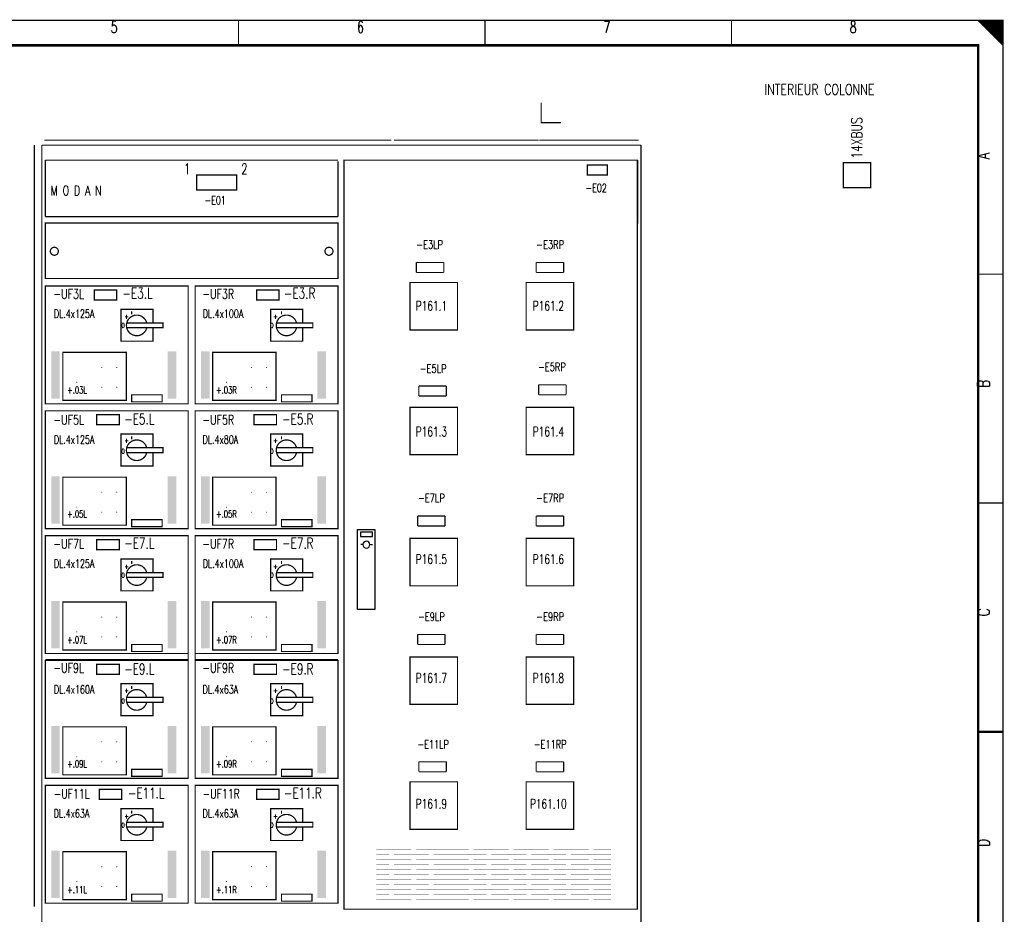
# Model space of a CAD drawing. Header units: centimetres. Extents: x 0 to 491, y -1040 to 69.
# Tile 123 of 181: x 371 to 391, y -589 to -571. Entities that reach past the tile are written whole.
import ezdxf
from ezdxf.enums import TextEntityAlignment as Align

# ---------------------------------------------------------------- set-up
doc = ezdxf.new("R2010")
doc.units = ezdxf.units.CM
doc.header["$MEASUREMENT"] = 0
doc.layers.get('0').update_dxf_attribs({"color": 9, "linetype": 'CONTINUOUS'})
doc.layers.add('1', color=7, linetype='CONTINUOUS')
doc.styles.get("Standard").update_dxf_attribs({"font": 'romans.shx', "bigfont": 'TXT.shx'})

msp = doc.modelspace()

# ---------------------------------------------------------------- linework, layer by layer
at = {"color": 0, "const_width": 0.025, "flags": 128}
for points in [[(350, -585.75), (350, -571.5), (390.5, -571.5), (390.5, -600), (350, -600), (350, -585.75)], [(390, -571.5), (390.5, -572), (390.475, -571.975), (390.475, -571.5), (390.45, -571.5), (390.45, -571.95), (390.425, -571.925), (390.425, -571.5), (390.4, -571.5), (390.4, -571.9), (390.375, -571.875), (390.375, -571.5), (390.35, -571.5), (390.35, -571.85), (390.325, -571.825)], [(390.15, -571.65), (390.15, -571.5), (390.125, -571.5), (390.125, -571.625), (390.1, -571.6), (390.1, -571.5), (390.075, -571.5), (390.075, -571.575), (390.05, -571.55), (390.05, -571.5), (390.025, -571.5), (390.025, -571.525)], [(390.325, -571.825), (390.325, -571.5), (390.3, -571.5), (390.3, -571.8), (390.275, -571.775), (390.275, -571.5), (390.25, -571.5), (390.25, -571.75), (390.225, -571.725), (390.225, -571.5), (390.2, -571.5), (390.2, -571.7), (390.175, -571.675), (390.175, -571.5), (390.15, -571.5)]]:
    msp.add_lwpolyline(points, dxfattribs=at)
at = {"color": 0, "flags": 128}
for points, const_width in [([(350, -571.5), (390.5, -571.5), (390.5, -600), (350, -600)], 0.025), ([(350.5, -572), (390, -572), (390, -599.5), (350.5, -599.5)], 0.05), ([(350.5, -572), (390, -572), (390, -599.5), (350.5, -599.5)], 0.025), ([(387.3, -574.35), (387.85, -574.35), (387.85, -574.85), (387.3, -574.85)], 0.025), ([(378.625, -576.75), (379.575, -576.75), (379.575, -577.7), (378.625, -577.7)], 0.025), ([(380.95, -576.75), (381.9, -576.75), (381.9, -577.7), (380.95, -577.7)], 0.025), ([(372.3, -576.9), (372.75, -576.9), (372.75, -577.1), (372.3, -577.1)], 0.025), ([(375.55, -576.9), (376, -576.9), (376, -577.1), (375.55, -577.1)], 0.025), ([(378.625, -579.25), (379.575, -579.25), (379.575, -580.2), (378.625, -580.2)], 0.025), ([(380.95, -579.25), (381.9, -579.25), (381.9, -580.2), (380.95, -580.2)], 0.025), ([(372.35, -579.4), (372.8, -579.4), (372.8, -579.6), (372.35, -579.6)], 0.025), ([(375.5, -579.4), (375.95, -579.4), (375.95, -579.6), (375.5, -579.6)], 0.025), ([(372.35, -581.9), (372.8, -581.9), (372.8, -582.1), (372.35, -582.1)], 0.025), ([(375.5, -581.9), (375.95, -581.9), (375.95, -582.1), (375.5, -582.1)], 0.025), ([(378.625, -581.875), (379.575, -581.875), (379.575, -582.825), (378.625, -582.825)], 0.025), ([(380.95, -581.875), (381.9, -581.875), (381.9, -582.825), (380.95, -582.825)], 0.025), ([(378.625, -584.25), (379.575, -584.25), (379.575, -585.2), (378.625, -585.2)], 0.025), ([(380.95, -584.25), (381.9, -584.25), (381.9, -585.2), (380.95, -585.2)], 0.025), ([(372.35, -584.4), (372.8, -584.4), (372.8, -584.6), (372.35, -584.6)], 0.025), ([(375.5, -584.4), (375.95, -584.4), (375.95, -584.6), (375.5, -584.6)], 0.025), ([(378.625, -586.75), (379.575, -586.75), (379.575, -587.7), (378.625, -587.7)], 0.025), ([(380.95, -586.75), (381.9, -586.75), (381.9, -587.7), (380.95, -587.7)], 0.025), ([(372.4, -586.9), (372.85, -586.9), (372.85, -587.1), (372.4, -587.1)], 0.025), ([(375.55, -586.9), (376, -586.9), (376, -587.1), (375.55, -587.1)], 0.025)]:
    msp.add_lwpolyline(points, close=True, dxfattribs=dict(at, const_width=const_width))
at = {"color": 0}
for points, const_width in [([(375.188, -571.5), (375.188, -572)], 0.025), ([(380.125, -571.5), (380.125, -572)], 0.025), ([(385.062, -571.5), (385.062, -572)], 0.025), ([(390.5, -576.583), (390, -576.583)], 0.025), ([(390.5, -581.167), (390, -581.167)], 0.025), ([(390, -585.75), (390.5, -585.75)], 0.05), ([(390.5, -585.75), (390, -585.75)], 0.025)]:
    msp.add_lwpolyline(points, dxfattribs=dict(at, const_width=const_width))
at = {"layer": '1', "color": 0}
for p, q in [((377.57, -582.5), (377.57, -581.7)), ((377.57, -581.7), (377.92, -581.7)), ((377.92, -581.7), (377.92, -583.3)), ((377.75, -581.75), (377.63, -581.75)), ((377.63, -581.75), (377.63, -581.84)), ((377.63, -581.84), (377.87, -581.84)), ((377.87, -581.75), (377.75, -581.75)), ((377.87, -581.84), (377.87, -581.75)), ((377.69, -582), (377.64, -582)), ((377.83, -582), (377.87, -582)), ((377.57, -583.3), (377.57, -582.5)), ((377.92, -583.3), (377.57, -583.3))]:
    msp.add_line(p, q, dxfattribs=at)
at = {"layer": '1', "color": 0, "flags": 128}
for points, const_width in [([(381.25, -573.15), (381.25, -573.55), (381.65, -573.55)], 0.025), ([(371.25, -576.5), (371.25, -574), (377.25, -574)], 0.01), ([(373.474, -577.556), (373.474, -577.286), (372.834, -577.286), (372.834, -577.926), (373.474, -577.926), (373.474, -577.654)], 0.025), ([(376.474, -577.556), (376.474, -577.286), (375.834, -577.286), (375.834, -577.926), (376.474, -577.926), (376.474, -577.654)], 0.025), ([(372.95, -577.56), (373.677, -577.56), (373.677, -577.657), (372.955, -577.657)], 0.025), ([(375.95, -577.56), (376.677, -577.56), (376.677, -577.657), (375.955, -577.657)], 0.025), ([(371.32, -579.18), (374.18, -579.18), (374.18, -578.06)], 0.025), ([(377.18, -579.18), (374.32, -579.18), (374.32, -578.06)], 0.025), ([(372.45, -578.45), (372.45, -578.44), (372.45, -578.46), (372.45, -578.45), (372.44, -578.45), (372.46, -578.45)], 0.01), ([(372.75, -578.45), (372.75, -578.44), (372.75, -578.46), (372.75, -578.45), (372.74, -578.45), (372.76, -578.45)], 0.01), ([(375.45, -578.45), (375.45, -578.44), (375.45, -578.46), (375.45, -578.45), (375.44, -578.45), (375.46, -578.45)], 0.01), ([(375.75, -578.45), (375.75, -578.44), (375.75, -578.46), (375.75, -578.45), (375.74, -578.45), (375.76, -578.45)], 0.01), ([(371.95, -578.75), (371.95, -578.74), (371.95, -578.76), (371.95, -578.75), (371.94, -578.75), (371.96, -578.75)], 0.01), ([(374.95, -578.75), (374.95, -578.74), (374.95, -578.76), (374.95, -578.75), (374.94, -578.75), (374.96, -578.75)], 0.01), ([(372.45, -578.85), (372.45, -578.84), (372.45, -578.86), (372.45, -578.85), (372.44, -578.85), (372.46, -578.85)], 0.01), ([(372.75, -578.85), (372.75, -578.84), (372.75, -578.86), (372.75, -578.85), (372.74, -578.85), (372.76, -578.85)], 0.01), ([(375.45, -578.85), (375.45, -578.84), (375.45, -578.86), (375.45, -578.85), (375.44, -578.85), (375.46, -578.85)], 0.01), ([(375.75, -578.85), (375.75, -578.84), (375.75, -578.86), (375.75, -578.85), (375.74, -578.85), (375.76, -578.85)], 0.01), ([(373.474, -580.056), (373.474, -579.786), (372.834, -579.786), (372.834, -580.426), (373.474, -580.426), (373.474, -580.154)], 0.025), ([(376.474, -580.056), (376.474, -579.786), (375.834, -579.786), (375.834, -580.426), (376.474, -580.426), (376.474, -580.154)], 0.025), ([(372.95, -580.06), (373.677, -580.06), (373.677, -580.157), (372.955, -580.157)], 0.025), ([(375.95, -580.06), (376.677, -580.06), (376.677, -580.157), (375.955, -580.157)], 0.025), ([(371.32, -581.68), (374.18, -581.68), (374.18, -580.56)], 0.025), ([(377.18, -581.68), (374.32, -581.68), (374.32, -580.56)], 0.025), ([(372.45, -580.95), (372.45, -580.94), (372.45, -580.96), (372.45, -580.95), (372.44, -580.95), (372.46, -580.95)], 0.01), ([(372.75, -580.95), (372.75, -580.94), (372.75, -580.96), (372.75, -580.95), (372.74, -580.95), (372.76, -580.95)], 0.01), ([(375.45, -580.95), (375.45, -580.94), (375.45, -580.96), (375.45, -580.95), (375.44, -580.95), (375.46, -580.95)], 0.01), ([(375.75, -580.95), (375.75, -580.94), (375.75, -580.96), (375.75, -580.95), (375.74, -580.95), (375.76, -580.95)], 0.01), ([(371.95, -581.25), (371.95, -581.24), (371.95, -581.26), (371.95, -581.25), (371.94, -581.25), (371.96, -581.25)], 0.01), ([(374.95, -581.25), (374.95, -581.24), (374.95, -581.26), (374.95, -581.25), (374.94, -581.25), (374.96, -581.25)], 0.01), ([(372.45, -581.35), (372.45, -581.34), (372.45, -581.36), (372.45, -581.35), (372.44, -581.35), (372.46, -581.35)], 0.01), ([(372.75, -581.35), (372.75, -581.34), (372.75, -581.36), (372.75, -581.35), (372.74, -581.35), (372.76, -581.35)], 0.01), ([(375.45, -581.35), (375.45, -581.34), (375.45, -581.36), (375.45, -581.35), (375.44, -581.35), (375.46, -581.35)], 0.01), ([(375.75, -581.35), (375.75, -581.34), (375.75, -581.36), (375.75, -581.35), (375.74, -581.35), (375.76, -581.35)], 0.01), ([(373.474, -582.556), (373.474, -582.286), (372.834, -582.286), (372.834, -582.926), (373.474, -582.926), (373.474, -582.654)], 0.025), ([(376.474, -582.556), (376.474, -582.286), (375.834, -582.286), (375.834, -582.926), (376.474, -582.926), (376.474, -582.654)], 0.025), ([(372.95, -582.56), (373.677, -582.56), (373.677, -582.657), (372.955, -582.657)], 0.025), ([(375.95, -582.56), (376.677, -582.56), (376.677, -582.657), (375.955, -582.657)], 0.025), ([(371.32, -584.305), (374.18, -584.305), (374.18, -583.185)], 0.025), ([(377.18, -584.305), (374.32, -584.305), (374.32, -583.185)], 0.025), ([(372.45, -583.45), (372.45, -583.44), (372.45, -583.46), (372.45, -583.45), (372.44, -583.45), (372.46, -583.45)], 0.01), ([(372.75, -583.45), (372.75, -583.44), (372.75, -583.46), (372.75, -583.45), (372.74, -583.45), (372.76, -583.45)], 0.01), ([(375.45, -583.45), (375.45, -583.44), (375.45, -583.46), (375.45, -583.45), (375.44, -583.45), (375.46, -583.45)], 0.01), ([(375.75, -583.45), (375.75, -583.44), (375.75, -583.46), (375.75, -583.45), (375.74, -583.45), (375.76, -583.45)], 0.01), ([(371.95, -583.75), (371.95, -583.74), (371.95, -583.76), (371.95, -583.75), (371.94, -583.75), (371.96, -583.75)], 0.01), ([(372.45, -583.85), (372.45, -583.84), (372.45, -583.86), (372.45, -583.85), (372.44, -583.85), (372.46, -583.85)], 0.01), ([(372.75, -583.85), (372.75, -583.84), (372.75, -583.86), (372.75, -583.85), (372.74, -583.85), (372.76, -583.85)], 0.01), ([(374.95, -583.75), (374.95, -583.74), (374.95, -583.76), (374.95, -583.75), (374.94, -583.75), (374.96, -583.75)], 0.01), ([(375.45, -583.85), (375.45, -583.84), (375.45, -583.86), (375.45, -583.85), (375.44, -583.85), (375.46, -583.85)], 0.01), ([(375.75, -583.85), (375.75, -583.84), (375.75, -583.86), (375.75, -583.85), (375.74, -583.85), (375.76, -583.85)], 0.01), ([(373.474, -585.056), (373.474, -584.786), (372.834, -584.786), (372.834, -585.426), (373.474, -585.426), (373.474, -585.154)], 0.025), ([(376.474, -585.056), (376.474, -584.786), (375.834, -584.786), (375.834, -585.426), (376.474, -585.426), (376.474, -585.154)], 0.025), ([(372.95, -585.06), (373.677, -585.06), (373.677, -585.157), (372.955, -585.157)], 0.025), ([(375.95, -585.06), (376.677, -585.06), (376.677, -585.157), (375.955, -585.157)], 0.025), ([(371.32, -586.68), (374.18, -586.68), (374.18, -585.56)], 0.025), ([(377.18, -586.68), (374.32, -586.68), (374.32, -585.56)], 0.025), ([(372.45, -585.95), (372.45, -585.94), (372.45, -585.96), (372.45, -585.95), (372.44, -585.95), (372.46, -585.95)], 0.01), ([(372.75, -585.95), (372.75, -585.94), (372.75, -585.96), (372.75, -585.95), (372.74, -585.95), (372.76, -585.95)], 0.01), ([(375.45, -585.95), (375.45, -585.94), (375.45, -585.96), (375.45, -585.95), (375.44, -585.95), (375.46, -585.95)], 0.01), ([(375.75, -585.95), (375.75, -585.94), (375.75, -585.96), (375.75, -585.95), (375.74, -585.95), (375.76, -585.95)], 0.01), ([(371.95, -586.25), (371.95, -586.24), (371.95, -586.26), (371.95, -586.25), (371.94, -586.25), (371.96, -586.25)], 0.01), ([(374.95, -586.25), (374.95, -586.24), (374.95, -586.26), (374.95, -586.25), (374.94, -586.25), (374.96, -586.25)], 0.01), ([(372.45, -586.35), (372.45, -586.34), (372.45, -586.36), (372.45, -586.35), (372.44, -586.35), (372.46, -586.35)], 0.01), ([(372.75, -586.35), (372.75, -586.34), (372.75, -586.36), (372.75, -586.35), (372.74, -586.35), (372.76, -586.35)], 0.01), ([(375.45, -586.35), (375.45, -586.34), (375.45, -586.36), (375.45, -586.35), (375.44, -586.35), (375.46, -586.35)], 0.01), ([(375.75, -586.35), (375.75, -586.34), (375.75, -586.36), (375.75, -586.35), (375.74, -586.35), (375.76, -586.35)], 0.01), ([(373.474, -587.556), (373.474, -587.286), (372.834, -587.286), (372.834, -587.926), (373.474, -587.926), (373.474, -587.654)], 0.025), ([(376.474, -587.556), (376.474, -587.286), (375.834, -587.286), (375.834, -587.926), (376.474, -587.926), (376.474, -587.654)], 0.025), ([(372.95, -587.56), (373.677, -587.56), (373.677, -587.657), (372.955, -587.657)], 0.025), ([(375.95, -587.56), (376.677, -587.56), (376.677, -587.657), (375.955, -587.657)], 0.025), ([(371.32, -589.18), (374.18, -589.18), (374.18, -588.06)], 0.025), ([(377.18, -589.18), (374.32, -589.18), (374.32, -588.06)], 0.025), ([(377.25, -591), (371.25, -591), (371.25, -588.5)], 0.01), ([(372.45, -588.45), (372.45, -588.44), (372.45, -588.46), (372.45, -588.45), (372.44, -588.45), (372.46, -588.45)], 0.01), ([(372.75, -588.45), (372.75, -588.44), (372.75, -588.46), (372.75, -588.45), (372.74, -588.45), (372.76, -588.45)], 0.01), ([(375.45, -588.45), (375.45, -588.44), (375.45, -588.46), (375.45, -588.45), (375.44, -588.45), (375.46, -588.45)], 0.01), ([(375.75, -588.45), (375.75, -588.44), (375.75, -588.46), (375.75, -588.45), (375.74, -588.45), (375.76, -588.45)], 0.01), ([(371.95, -588.75), (371.95, -588.74), (371.95, -588.76), (371.95, -588.75), (371.94, -588.75), (371.96, -588.75)], 0.01), ([(374.95, -588.75), (374.95, -588.74), (374.95, -588.76), (374.95, -588.75), (374.94, -588.75), (374.96, -588.75)], 0.01), ([(372.45, -588.85), (372.45, -588.84), (372.45, -588.86), (372.45, -588.85), (372.44, -588.85), (372.46, -588.85)], 0.01), ([(372.75, -588.85), (372.75, -588.84), (372.75, -588.86), (372.75, -588.85), (372.74, -588.85), (372.76, -588.85)], 0.01), ([(375.45, -588.85), (375.45, -588.84), (375.45, -588.86), (375.45, -588.85), (375.44, -588.85), (375.46, -588.85)], 0.01), ([(375.75, -588.85), (375.75, -588.84), (375.75, -588.86), (375.75, -588.85), (375.74, -588.85), (375.76, -588.85)], 0.01)]:
    msp.add_lwpolyline(points, dxfattribs=dict(at, const_width=const_width))
at = {"layer": '1', "color": 0}
for points, const_width in [([(371.1, -574), (371.1, -589.25)], 0.025), ([(371.25, -591), (371.25, -574)], 0.025), ([(371.25, -574), (375.25, -574)], 0.025), ([(371.3, -573.9), (375.2, -573.9)], 0.025), ([(375.2, -573.9), (378.25, -573.9)], 0.025), ([(375.25, -574), (377.25, -574)], 0.025), ([(377.25, -574), (379.25, -574)], 0.025), ([(377.25, -574), (379.75, -574)], 0.01), ([(378.3, -573.9), (381.2, -573.9)], 0.025), ([(379.25, -574), (381.25, -574)], 0.025), ([(381.21, -573.9), (383.2, -573.9)], 0.025), ([(381.25, -574), (383.25, -574)], 0.025), ([(383.25, -574), (383.25, -591)], 0.025), ([(371.32, -574.3), (371.32, -575.43)], 0.025), ([(371.32, -574.3), (375.18, -574.3)], 0.025), ([(375.18, -574.3), (377.18, -574.3)], 0.025), ([(377.18, -574.325), (377.18, -575.43)], 0.025), ([(383.18, -574.3), (383.18, -575.57)], 0.025), ([(371.32, -575.43), (375.18, -575.43)], 0.025), ([(375.18, -575.43), (377.18, -575.43)], 0.025), ([(378.75, -576.35), (378.75, -576.55)], 0.025), ([(378.75, -576.35), (379.3, -576.35)], 0.025), ([(379.3, -576.35), (379.3, -576.55)], 0.025), ([(381.15, -576.35), (381.15, -576.55)], 0.025), ([(381.15, -576.35), (381.7, -576.35)], 0.025), ([(381.7, -576.35), (381.7, -576.55)], 0.025), ([(379.3, -576.55), (378.75, -576.55)], 0.025), ([(381.7, -576.55), (381.15, -576.55)], 0.025), ([(373.05, -577.33), (373.05, -577.39)], 0.025), ([(376.05, -577.33), (376.05, -577.39)], 0.025), ([(378.8, -578.825), (378.8, -579.025)], 0.025), ([(378.8, -578.825), (379.35, -578.825)], 0.025), ([(379.35, -578.825), (379.35, -579.025)], 0.025), ([(381.2, -578.8), (381.2, -579)], 0.025), ([(381.2, -578.8), (381.75, -578.8)], 0.025), ([(381.75, -578.8), (381.75, -579)], 0.025), ([(379.35, -579.025), (378.8, -579.025)], 0.025), ([(381.75, -579), (381.2, -579)], 0.025), ([(373.05, -579.83), (373.05, -579.89)], 0.025), ([(376.05, -579.83), (376.05, -579.89)], 0.025), ([(378.775, -581.425), (378.775, -581.625)], 0.025), ([(378.775, -581.425), (379.325, -581.425)], 0.025), ([(379.325, -581.425), (379.325, -581.625)], 0.025), ([(381.15, -581.425), (381.15, -581.625)], 0.025), ([(381.15, -581.425), (381.7, -581.425)], 0.025), ([(381.7, -581.425), (381.7, -581.625)], 0.025), ([(379.325, -581.625), (378.775, -581.625)], 0.025), ([(381.7, -581.625), (381.15, -581.625)], 0.025), ([(373.05, -582.33), (373.05, -582.39)], 0.025), ([(376.05, -582.33), (376.05, -582.39)], 0.025), ([(378.775, -583.8), (378.775, -584)], 0.025), ([(378.775, -583.8), (379.325, -583.8)], 0.025), ([(379.325, -583.8), (379.325, -584)], 0.025), ([(381.15, -583.8), (381.15, -584)], 0.025), ([(381.15, -583.8), (381.7, -583.8)], 0.025), ([(381.7, -583.8), (381.7, -584)], 0.025), ([(379.325, -584), (378.775, -584)], 0.025), ([(381.7, -584), (381.15, -584)], 0.025), ([(373.05, -584.83), (373.05, -584.89)], 0.025), ([(376.05, -584.83), (376.05, -584.89)], 0.025), ([(378.8, -586.35), (378.8, -586.55)], 0.025), ([(378.8, -586.35), (379.35, -586.35)], 0.025), ([(379.35, -586.35), (379.35, -586.55)], 0.025), ([(381.15, -586.35), (381.15, -586.55)], 0.025), ([(381.15, -586.35), (381.7, -586.35)], 0.025), ([(381.7, -586.35), (381.7, -586.55)], 0.025), ([(379.35, -586.55), (378.8, -586.55)], 0.025), ([(381.7, -586.55), (381.15, -586.55)], 0.025), ([(373.05, -587.33), (373.05, -587.39)], 0.025), ([(376.05, -587.33), (376.05, -587.39)], 0.025), ([(377.95, -588.1), (378.65, -588.1)], 0.01), ([(377.95, -588.2), (378.2, -588.2)], 0.01), ([(378.3, -588.2), (379, -588.2)], 0.01), ([(378.75, -588.1), (379.45, -588.1)], 0.01), ([(379.1, -588.1), (379.8, -588.1)], 0.01), ([(379.1, -588.2), (379.35, -588.2)], 0.01), ([(379.1, -588.2), (379.8, -588.2)], 0.01), ([(379.45, -588.2), (380.15, -588.2)], 0.01), ([(379.9, -588.1), (380.6, -588.1)], 0.01), ([(380.25, -588.2), (380.95, -588.2)], 0.01), ([(380.7, -588.1), (381.4, -588.1)], 0.01), ([(381.05, -588.2), (381.75, -588.2)], 0.01), ([(381.5, -588.1), (382.2, -588.1)], 0.01), ([(381.85, -588.2), (382.55, -588.2)], 0.01), ([(382.3, -588.1), (382.65, -588.1)], 0.01), ([(382.3, -588.2), (382.65, -588.2)], 0.01), ([(377.95, -588.3), (378.65, -588.3)], 0.01), ([(377.95, -588.4), (378.2, -588.4)], 0.01), ([(378.3, -588.4), (379, -588.4)], 0.01), ([(378.75, -588.3), (379.45, -588.3)], 0.01), ([(379.1, -588.3), (379.8, -588.3)], 0.01), ([(379.1, -588.4), (379.35, -588.4)], 0.01), ([(379.1, -588.4), (379.8, -588.4)], 0.01), ([(379.45, -588.4), (380.15, -588.4)], 0.01), ([(379.9, -588.3), (380.6, -588.3)], 0.01), ([(380.25, -588.4), (380.95, -588.4)], 0.01), ([(380.7, -588.3), (381.4, -588.3)], 0.01), ([(381.05, -588.4), (381.75, -588.4)], 0.01), ([(381.5, -588.3), (382.2, -588.3)], 0.01), ([(381.85, -588.4), (382.55, -588.4)], 0.01), ([(382.3, -588.3), (382.65, -588.3)], 0.01), ([(382.3, -588.4), (382.65, -588.4)], 0.01), ([(377.95, -588.5), (378.65, -588.5)], 0.01), ([(377.95, -588.6), (378.2, -588.6)], 0.01), ([(378.3, -588.6), (379, -588.6)], 0.01), ([(378.75, -588.5), (379.45, -588.5)], 0.01), ([(379.1, -588.5), (379.8, -588.5)], 0.01), ([(379.1, -588.6), (379.35, -588.6)], 0.01), ([(379.1, -588.6), (379.8, -588.6)], 0.01), ([(379.45, -588.6), (380.15, -588.6)], 0.01), ([(379.9, -588.5), (380.6, -588.5)], 0.01), ([(380.25, -588.6), (380.95, -588.6)], 0.01), ([(380.7, -588.5), (381.4, -588.5)], 0.01), ([(381.05, -588.6), (381.75, -588.6)], 0.01), ([(381.5, -588.5), (382.2, -588.5)], 0.01), ([(381.85, -588.6), (382.55, -588.6)], 0.01), ([(382.3, -588.5), (382.65, -588.5)], 0.01), ([(382.3, -588.6), (382.65, -588.6)], 0.01), ([(377.95, -588.7), (378.65, -588.7)], 0.01), ([(377.95, -588.8), (378.2, -588.8)], 0.01), ([(378.3, -588.8), (379, -588.8)], 0.01), ([(378.75, -588.7), (379.45, -588.7)], 0.01), ([(379.1, -588.7), (379.8, -588.7)], 0.01), ([(379.1, -588.8), (379.35, -588.8)], 0.01), ([(379.1, -588.8), (379.8, -588.8)], 0.01), ([(379.45, -588.8), (380.15, -588.8)], 0.01), ([(379.9, -588.7), (380.6, -588.7)], 0.01), ([(380.25, -588.8), (380.95, -588.8)], 0.01), ([(380.7, -588.7), (381.4, -588.7)], 0.01), ([(381.05, -588.8), (381.75, -588.8)], 0.01), ([(381.5, -588.7), (382.2, -588.7)], 0.01), ([(381.85, -588.8), (382.55, -588.8)], 0.01), ([(382.3, -588.7), (382.65, -588.7)], 0.01), ([(382.3, -588.8), (382.65, -588.8)], 0.01), ([(377.95, -588.9), (378.65, -588.9)], 0.01), ([(377.95, -589), (378.2, -589)], 0.01), ([(378.3, -589), (379, -589)], 0.01), ([(378.75, -588.9), (379.45, -588.9)], 0.01), ([(379.1, -588.9), (379.8, -588.9)], 0.01), ([(379.1, -589), (379.35, -589)], 0.01), ([(379.1, -589), (379.8, -589)], 0.01), ([(379.45, -589), (380.15, -589)], 0.01), ([(379.9, -588.9), (380.6, -588.9)], 0.01), ([(380.25, -589), (380.95, -589)], 0.01), ([(380.7, -588.9), (381.4, -588.9)], 0.01), ([(381.05, -589), (381.75, -589)], 0.01), ([(381.5, -588.9), (382.2, -588.9)], 0.01), ([(381.85, -589), (382.55, -589)], 0.01), ([(382.3, -588.9), (382.65, -588.9)], 0.01), ([(382.3, -589), (382.65, -589)], 0.01), ([(377.95, -589.1), (378.65, -589.1)], 0.01), ([(378.75, -589.1), (379.45, -589.1)], 0.01), ([(379.1, -589.1), (379.8, -589.1)], 0.01), ([(379.9, -589.1), (380.6, -589.1)], 0.01), ([(380.7, -589.1), (381.4, -589.1)], 0.01), ([(381.5, -589.1), (382.2, -589.1)], 0.01), ([(382.3, -589.1), (382.65, -589.1)], 0.01)]:
    msp.add_lwpolyline(points, dxfattribs=dict(at, const_width=const_width))
at = {"layer": '1', "color": 0, "const_width": 0.025, "flags": 128}
for points in [[(377.3, -574.3), (383.175, -574.3), (383.175, -589.3), (377.3, -589.3)], [(382.175, -574.4), (382.575, -574.4), (382.575, -574.6), (382.175, -574.6)], [(374.35, -574.6), (375.15, -574.6), (375.15, -574.9), (374.35, -574.9)], [(371.32, -576.67), (377.18, -576.67), (377.18, -575.56), (371.32, -575.56)], [(371.32, -579.18), (374.18, -579.18), (374.18, -576.82), (371.32, -576.82)], [(374.32, -579.18), (377.18, -579.18), (377.18, -576.82), (374.32, -576.82)], [(371.67, -578.15), (372.94, -578.15), (372.94, -579.11), (371.67, -579.11)], [(374.67, -578.15), (375.94, -578.15), (375.94, -579.11), (374.67, -579.11)], [(373.05, -579.14), (373.66, -579.14), (373.66, -579), (373.05, -579)], [(376.05, -579.14), (376.66, -579.14), (376.66, -579), (376.05, -579)], [(371.32, -581.68), (374.18, -581.68), (374.18, -579.32), (371.32, -579.32)], [(374.32, -581.68), (377.18, -581.68), (377.18, -579.32), (374.32, -579.32)], [(371.67, -580.65), (372.94, -580.65), (372.94, -581.61), (371.67, -581.61)], [(374.67, -580.65), (375.94, -580.65), (375.94, -581.61), (374.67, -581.61)], [(373.05, -581.64), (373.66, -581.64), (373.66, -581.5), (373.05, -581.5)], [(376.05, -581.64), (376.66, -581.64), (376.66, -581.5), (376.05, -581.5)], [(371.32, -584.18), (374.18, -584.18), (374.18, -581.82), (371.32, -581.82)], [(374.32, -584.18), (377.18, -584.18), (377.18, -581.82), (374.32, -581.82)], [(371.67, -583.15), (372.94, -583.15), (372.94, -584.11), (371.67, -584.11)], [(374.67, -583.15), (375.94, -583.15), (375.94, -584.11), (374.67, -584.11)], [(373.05, -584.14), (373.66, -584.14), (373.66, -584), (373.05, -584)], [(376.05, -584.14), (376.66, -584.14), (376.66, -584), (376.05, -584)], [(371.32, -586.68), (374.18, -586.68), (374.18, -584.32), (371.32, -584.32)], [(374.32, -586.68), (377.18, -586.68), (377.18, -584.32), (374.32, -584.32)], [(371.67, -585.65), (372.94, -585.65), (372.94, -586.61), (371.67, -586.61)], [(374.67, -585.65), (375.94, -585.65), (375.94, -586.61), (374.67, -586.61)], [(373.05, -586.64), (373.66, -586.64), (373.66, -586.5), (373.05, -586.5)], [(376.05, -586.64), (376.66, -586.64), (376.66, -586.5), (376.05, -586.5)], [(371.32, -589.18), (374.18, -589.18), (374.18, -586.82), (371.32, -586.82)], [(374.32, -589.18), (377.18, -589.18), (377.18, -586.82), (374.32, -586.82)], [(371.67, -588.15), (372.94, -588.15), (372.94, -589.11), (371.67, -589.11)], [(374.67, -588.15), (375.94, -588.15), (375.94, -589.11), (374.67, -589.11)], [(373.05, -589.14), (373.66, -589.14), (373.66, -589), (373.05, -589)], [(376.05, -589.14), (376.66, -589.14), (376.66, -589), (376.05, -589)]]:
    msp.add_lwpolyline(points, close=True, dxfattribs=at)
for points in [[(371.58, -576.125, 1), (371.42, -576.125, 1)], [(377.08, -576.125, 1), (376.92, -576.125, 1)]]:
    msp.add_lwpolyline(points, format="xyb", close=True, dxfattribs=at)
for points in [[(373.35, -577.56, 1), (372.95, -577.66, 0.780776), (373.35, -577.66)], [(376.35, -577.56, 1), (375.95, -577.66, 0.780776), (376.35, -577.66)], [(373.35, -580.06, 1), (372.95, -580.16, 0.780776), (373.35, -580.16)], [(376.35, -580.06, 1), (375.95, -580.16, 0.780776), (376.35, -580.16)], [(373.35, -582.56, 1), (372.95, -582.66, 0.780776), (373.35, -582.66)], [(376.35, -582.56, 1), (375.95, -582.66, 0.780776), (376.35, -582.66)], [(373.35, -585.06, 1), (372.95, -585.16, 0.780776), (373.35, -585.16)], [(376.35, -585.06, 1), (375.95, -585.16, 0.780776), (376.35, -585.16)], [(373.35, -587.56, 1), (372.95, -587.66, 0.780776), (373.35, -587.66)], [(376.35, -587.56, 1), (375.95, -587.66, 0.780776), (376.35, -587.66)]]:
    msp.add_lwpolyline(points, format="xyb", dxfattribs=at)
at = {"layer": '1', "color": 0}
for start, end in [(0, 180), (180, 0)]:
    msp.add_arc((377.75, -582), 0.07, start, end, dxfattribs=at)
for points in [[(371.44, -578.13), (371.61, -578.13), (371.44, -579.08), (371.61, -579.08)], [(373.77, -578.13), (373.94, -578.13), (373.77, -579.08), (373.94, -579.08)], [(374.44, -578.13), (374.61, -578.13), (374.44, -579.08), (374.61, -579.08)], [(376.77, -578.13), (376.94, -578.13), (376.77, -579.08), (376.94, -579.08)], [(371.44, -580.63), (371.61, -580.63), (371.44, -581.58), (371.61, -581.58)], [(373.77, -580.63), (373.94, -580.63), (373.77, -581.58), (373.94, -581.58)], [(374.44, -580.63), (374.61, -580.63), (374.44, -581.58), (374.61, -581.58)], [(376.77, -580.63), (376.94, -580.63), (376.77, -581.58), (376.94, -581.58)], [(371.44, -583.13), (371.61, -583.13), (371.44, -584.08), (371.61, -584.08)], [(373.77, -583.13), (373.94, -583.13), (373.77, -584.08), (373.94, -584.08)], [(374.44, -583.13), (374.61, -583.13), (374.44, -584.08), (374.61, -584.08)], [(376.77, -583.13), (376.94, -583.13), (376.77, -584.08), (376.94, -584.08)], [(371.44, -585.63), (371.61, -585.63), (371.44, -586.58), (371.61, -586.58)], [(373.77, -585.63), (373.94, -585.63), (373.77, -586.58), (373.94, -586.58)], [(374.44, -585.63), (374.61, -585.63), (374.44, -586.58), (374.61, -586.58)], [(376.77, -585.63), (376.94, -585.63), (376.77, -586.58), (376.94, -586.58)], [(371.44, -588.13), (371.61, -588.13), (371.44, -589.08), (371.61, -589.08)], [(373.77, -588.13), (373.94, -588.13), (373.77, -589.08), (373.94, -589.08)], [(374.44, -588.13), (374.61, -588.13), (374.44, -589.08), (374.61, -589.08)], [(376.77, -588.13), (376.94, -588.13), (376.77, -589.08), (376.94, -589.08)]]:
    msp.add_solid(points, dxfattribs=at)

# ---------------------------------------------------------------- texts
at = {"color": 0}
for s, height, width, p in [('5', 0.238, 0.672, (372.699, -571.514)), ('6', 0.238, 0.672, (377.632, -571.514)), ('7', 0.238, 0.672, (382.566, -571.514)), ('8', 0.238, 0.672, (387.499, -571.514)), ('P161.1', 0.1905, 0.690667, (379.052, -577.122)), ('P161.2', 0.1905, 0.690667, (381.394, -577.122)), ('P161.3', 0.1905, 0.690667, (379.052, -579.642)), ('P161.4', 0.1905, 0.690667, (381.394, -579.642)), ('P161.5', 0.1905, 0.690667, (379.052, -582.197)), ('P161.6', 0.1905, 0.690667, (381.394, -582.197)), ('P161.7', 0.1905, 0.690667, (379.052, -584.575)), ('P161.8', 0.1905, 0.690667, (381.394, -584.575)), ('P161.9', 0.1905, 0.690667, (379.052, -587.095)), ('P161.10', 0.1905, 0.688, (381.394, -587.095))]:
    msp.add_text(s, height=height, dxfattribs=dict(at, width=width)).set_placement(p, align=Align.TOP_CENTER)
for s, height, width, p in [('INTERIEUR COLONNE', 0.21431, 0.756235, (385.722, -572.778)), ('-E3.L', 0.2143, 0.7168, (372.863, -576.859)), ('-E3.R', 0.2143, 0.7168, (376.096, -576.859)), ('-E5.L', 0.2143, 0.7168, (372.899, -579.379)), ('-E5.R', 0.2143, 0.7168, (376.06, -579.379)), ('-E7.L', 0.2143, 0.7168, (372.899, -581.864)), ('-E7.R', 0.2143, 0.7168, (376.06, -581.864)), ('-E9.L', 0.2143, 0.7168, (372.899, -584.384)), ('-E9.R', 0.2143, 0.7168, (376.06, -584.384)), ('-E11.L', 0.2143, 0.709333, (372.975, -586.868)), ('-E11.R', 0.2143, 0.709333, (376.1, -586.868))]:
    msp.add_text(s, height=height, dxfattribs=dict(at, width=width)).set_placement(p, align=Align.TOP_LEFT)
for s, height, width, p in [('14XBUS', 0.2143, 0.730667, (387.464, -574.268)), ('A', 0.238, 0.76, (389.991, -574.283)), ('B', 0.238, 0.76, (389.991, -578.861)), ('C', 0.238, 0.76, (389.992, -583.439)), ('D', 0.238, 0.76, (389.992, -588.053))]:
    msp.add_text(s, height=height, rotation=90, dxfattribs=dict(at, width=width)).set_placement(p, align=Align.TOP_LEFT)
at = {"layer": '1', "color": 0, "width": 0.672}
msp.add_text('1', height=0.214, dxfattribs=at).set_placement((374.222, -574.645), align=Align.BOTTOM_RIGHT)
at = {"layer": '1', "color": 0}
for s, height, width, p in [('2', 0.214, 0.672, (375.246, -574.645)), ('-UF3L', 0.1905, 0.7296, (371.48, -577.133)), ('-UF3R', 0.1905, 0.7296, (374.463, -577.133)), ('+.03L', 0.1429, 0.6992, (371.757, -579.016)), ('+.03R', 0.1429, 0.6992, (374.739, -579.016)), ('-UF5L', 0.1905, 0.7296, (371.48, -579.653)), ('-UF5R', 0.1905, 0.7296, (374.463, -579.653)), ('+.05L', 0.1429, 0.6992, (371.757, -581.5)), ('+.05R', 0.1429, 0.6992, (374.739, -581.5)), ('-UF7L', 0.1905, 0.7296, (371.48, -582.138)), ('-UF7R', 0.1905, 0.7296, (374.463, -582.138)), ('+.07L', 0.1429, 0.6992, (371.757, -584.02)), ('+.07R', 0.1429, 0.6992, (374.739, -584.02)), ('-UF9L', 0.1905, 0.7296, (371.48, -584.622)), ('-UF9R', 0.1905, 0.7296, (374.463, -584.622)), ('+.09L', 0.1429, 0.6992, (371.757, -586.505)), ('+.09R', 0.1429, 0.6992, (374.739, -586.505)), ('-UF11L', 0.1905, 0.72, (371.485, -587.142)), ('-UF11R', 0.1905, 0.72, (374.468, -587.142)), ('+.11L', 0.1429, 0.6992, (371.757, -589.024)), ('+.11R', 0.1429, 0.6992, (374.739, -589.024))]:
    msp.add_text(s, height=height, dxfattribs=dict(at, width=width)).set_placement(p, align=Align.BOTTOM_LEFT)
for s, height, width, p in [('-E02', 0.1667, 0.7, (382.353, -574.772)), ('-E01', 0.1667, 0.7, (374.722, -575.021)), ('-E3LP', 0.1667, 0.7296, (379.017, -575.908)), ('-E3RP', 0.1667, 0.7296, (381.43, -575.908)), ('0', 0.0953, 0.672, (372.876, -577.562)), ('+', 0.0953, 0.696, (372.947, -577.385)), ('0', 0.0953, 0.672, (375.858, -577.562)), ('+', 0.0953, 0.696, (375.929, -577.385)), ('-E5LP', 0.1667, 0.7296, (379.087, -578.393)), ('-E5RP', 0.1667, 0.7296, (381.465, -578.357)), ('+', 0.0953, 0.696, (372.947, -579.869)), ('+', 0.0953, 0.696, (375.929, -579.869)), ('0', 0.0953, 0.672, (372.876, -580.082)), ('0', 0.0953, 0.672, (375.858, -580.082)), ('-E7LP', 0.1667, 0.7296, (379.052, -580.983)), ('-E7RP', 0.1667, 0.7296, (381.43, -580.983)), ('+', 0.0953, 0.696, (372.947, -582.389)), ('+', 0.0953, 0.696, (375.929, -582.389)), ('0', 0.0953, 0.672, (372.876, -582.566)), ('0', 0.0953, 0.672, (375.858, -582.566)), ('-E9LP', 0.1667, 0.7296, (379.052, -583.361)), ('-E9RP', 0.1667, 0.7296, (381.43, -583.361)), ('+', 0.0953, 0.696, (372.947, -584.873)), ('+', 0.0953, 0.696, (375.929, -584.873)), ('0', 0.0953, 0.672, (372.876, -585.086)), ('0', 0.0953, 0.672, (375.858, -585.086)), ('-E11LP', 0.1667, 0.72, (379.087, -585.917)), ('-E11RP', 0.1667, 0.72, (381.43, -585.917)), ('+', 0.0953, 0.696, (372.947, -587.393)), ('+', 0.0953, 0.696, (375.929, -587.393)), ('0', 0.0953, 0.672, (372.876, -587.571)), ('0', 0.0953, 0.672, (375.858, -587.571))]:
    msp.add_text(s, height=height, dxfattribs=dict(at, width=width)).set_placement(p, align=Align.TOP_CENTER)
for s, height, width, p in [('M O D A N', 0.1905, 0.731556, (371.427, -574.815)), ('DL.4x125A', 0.1667, 0.696, (371.492, -577.292)), ('DL.4x100A', 0.1667, 0.696, (374.473, -577.292)), ('DL.4x125A', 0.1667, 0.696, (371.492, -579.812)), ('DL.4x80A', 0.1667, 0.699, (374.469, -579.812)), ('DL.4x125A', 0.1667, 0.696, (371.492, -582.297)), ('DL.4x100A', 0.1667, 0.696, (374.473, -582.297)), ('DL.4x160A', 0.1667, 0.696, (371.492, -584.817)), ('DL.4x63A', 0.1667, 0.699, (374.469, -584.817)), ('DL.4x63A', 0.1667, 0.699, (371.488, -587.301)), ('DL.4x63A', 0.1667, 0.699, (374.469, -587.301))]:
    msp.add_text(s, height=height, dxfattribs=dict(at, width=width)).set_placement(p, align=Align.TOP_LEFT)

doc.saveas('drawing.dxf')
